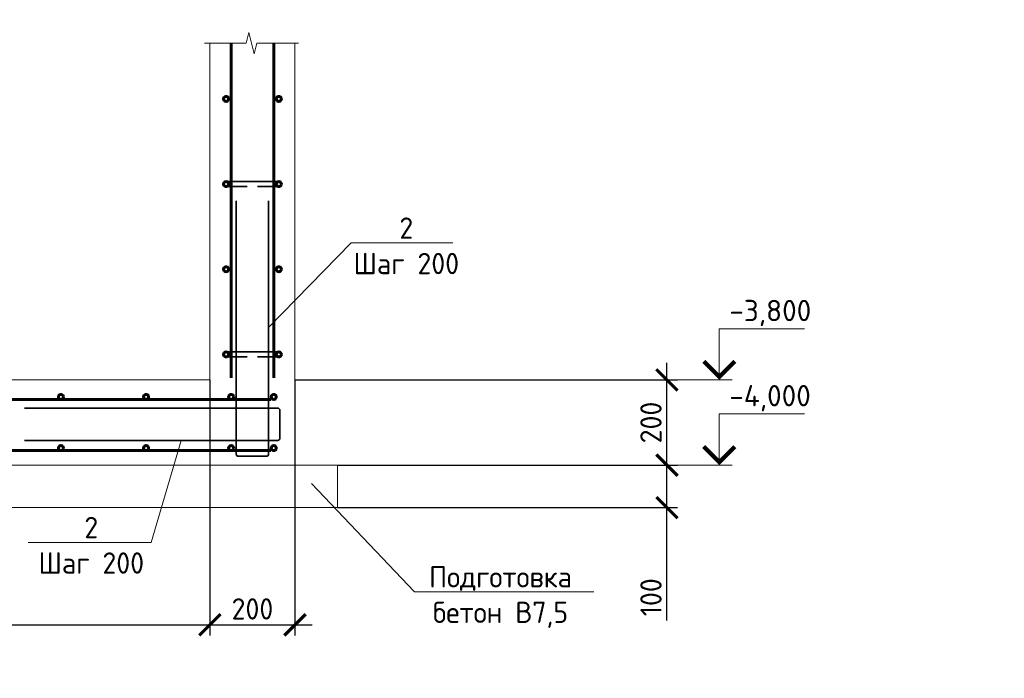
# Model space of a CAD drawing. Header units: millimetres. Extents: x 130535 to 3472113, y -231620 to 121434.
# Tile 95 of 133: x 620820 to 632387, y -6974 to 761. Entities that reach past the tile are written whole.
import ezdxf
from ezdxf import colors
from ezdxf.entities.mleader import LeaderData, LeaderLine
from ezdxf.math import Vec2, Vec3

# ---------------------------------------------------------------- set-up
doc = ezdxf.new("R2010")
doc.units = ezdxf.units.MM
doc.layers.get('DEFPOINTS').update_dxf_attribs({"color": 1, "lineweight": 0})
for name, color, linetype, lineweight in [('Основная 0.35', 200, 'Continuous', 35), ('Основная 0.60', 142, 'Continuous', 60), ('РАЗМЕРЫ', 1, 'Continuous', 9), ('Разрез жилая часть$0$Отметки', 1, 'Continuous', 20), ('Символы 0.20', 1, 'Continuous', 20), ('Текст 0.25', 82, 'Continuous', 25), ('Тонкая', 81, 'Continuous', 20), ('Тонкая 0.20', 30, 'Continuous', 20)]:
    doc.layers.add(name, color=color, linetype=linetype, lineweight=lineweight)
doc.styles.add('GOST-2.304_Type-B', font='GOST_Common.ttf')
doc.styles.add('ГОСТ', font='isocpeur.TTF')
doc.dimstyles.new('СПДС', dxfattribs={"dimscale": 100, "dimtxt": 2.5, "dimasz": 2.5, "dimexe": 1.25, "dimexo": 0, "dimtad": 1, "dimdec": 0, "dimtxsty": 'GOST-2.304_Type-B', "dimblk": 'ARCHTICK', "dimcen": 2.5, "dimdle": 2, "dimadec": 0, "dimazin": 2, "dimtfac": 0.75, "dimtdec": 0, "dimtmove": 1, "dimatfit": 3, "dimfxl": 1, "dimtolj": 1, "dimarcsym": 1})

# ---------------------------------------------------------------- blocks, each defined once
blk = doc.blocks.new('_None')
blk = doc.blocks.new('_ArchTick')
at = {"color": 0, "linetype": 'ByBlock', "const_width": 0.15}
blk.add_lwpolyline([(-0.5, -0.5), (0.5, 0.5)], dxfattribs=at)
blk = doc.blocks.new('*D336')
at = {"layer": 'DEFPOINTS', "color": 0, "linetype": 'Continuous', "lineweight": 0, "transparency": 16777216}
for p in [(623054, -3470), (617704, -4961), (623054, -6346)]:
    blk.add_point(p, dxfattribs=at)
at = {"layer": 'РАЗМЕРЫ', "color": 0, "linetype": 'Continuous', "lineweight": -2, "transparency": 16777216}
for p, q in [((623054, -3470), (623054, -6471)), ((617704, -4961), (617704, -6471)), ((617504, -6346), (623254, -6346))]:
    blk.add_line(p, q, dxfattribs=at)
at = {"layer": 'РАЗМЕРЫ', "color": 0, "linetype": 'Continuous', "lineweight": -2, "transparency": 16777216, "xscale": 250, "yscale": 250, "zscale": 250, "rotation": 180}
blk.add_blockref('_ArchTick', (617704, -6346), dxfattribs=at)
at = {"layer": 'РАЗМЕРЫ', "color": 0, "linetype": 'Continuous', "lineweight": -2, "transparency": 16777216, "xscale": 250, "yscale": 250, "zscale": 250}
blk.add_blockref('_ArchTick', (623054, -6346), dxfattribs=at)
at = {"layer": 'РАЗМЕРЫ', "color": 0, "linetype": 'Continuous', "lineweight": 0, "transparency": 16777216, "insert": (620379, -6159), "char_height": 250, "attachment_point": 5, "style": 'GOST-2.304_Type-B'}
blk.add_mtext('\\A1;1070', dxfattribs=at)
blk = doc.blocks.new('*D337')
at = {"layer": 'DEFPOINTS', "color": 0, "linetype": 'Continuous', "lineweight": 0, "transparency": 16777216}
for p in [(623054, -3470), (624054, -3470), (624054, -6346)]:
    blk.add_point(p, dxfattribs=at)
at = {"layer": 'РАЗМЕРЫ', "color": 0, "linetype": 'Continuous', "lineweight": -2, "transparency": 16777216}
for p, q in [((623054, -3470), (623054, -6471)), ((624054, -3470), (624054, -6471)), ((622854, -6346), (624254, -6346))]:
    blk.add_line(p, q, dxfattribs=at)
at = {"layer": 'РАЗМЕРЫ', "color": 0, "linetype": 'Continuous', "lineweight": -2, "transparency": 16777216, "xscale": 250, "yscale": 250, "zscale": 250, "rotation": 180}
blk.add_blockref('_ArchTick', (623054, -6346), dxfattribs=at)
at = {"layer": 'РАЗМЕРЫ', "color": 0, "linetype": 'Continuous', "lineweight": -2, "transparency": 16777216, "xscale": 250, "yscale": 250, "zscale": 250}
blk.add_blockref('_ArchTick', (624054, -6346), dxfattribs=at)
at = {"layer": 'РАЗМЕРЫ', "color": 0, "linetype": 'Continuous', "lineweight": 0, "transparency": 16777216, "insert": (623554, -6159), "char_height": 250, "attachment_point": 5, "style": 'GOST-2.304_Type-B'}
blk.add_mtext('\\A1;200', dxfattribs=at)
blk = doc.blocks.new('*D338')
at = {"layer": 'DEFPOINTS', "color": 0, "linetype": 'Continuous', "lineweight": 0, "transparency": 16777216}
for p in [(624554, -4470), (628424, -4470), (624554, -4970)]:
    blk.add_point(p, dxfattribs=at)
at = {"layer": 'РАЗМЕРЫ', "color": 0, "linetype": 'Continuous', "lineweight": -2, "transparency": 16777216}
for p, q in [((628424, -5170), (628424, -4270)), ((624554, -4470), (628549, -4470)), ((624554, -4970), (628549, -4970)), ((628424, -6297), (628424, -4970))]:
    blk.add_line(p, q, dxfattribs=at)
at = {"layer": 'РАЗМЕРЫ', "color": 0, "linetype": 'Continuous', "lineweight": -2, "transparency": 16777216, "xscale": 250, "yscale": 250, "zscale": 250}
for p, rotation in [((628424, -4470), 90), ((628424, -4970), 270)]:
    blk.add_blockref('_ArchTick', p, dxfattribs=dict(at, rotation=rotation))
at = {"layer": 'РАЗМЕРЫ', "color": 0, "linetype": 'Continuous', "lineweight": 0, "transparency": 16777216, "insert": (628236, -6022), "char_height": 250, "attachment_point": 5, "rotation": 90, "style": 'GOST-2.304_Type-B'}
blk.add_mtext('\\A1;100', dxfattribs=at)
blk = doc.blocks.new('*D339')
at = {"layer": 'DEFPOINTS', "color": 0, "linetype": 'Continuous', "lineweight": 0, "transparency": 16777216}
for p in [(624054, -3470), (628424, -3470), (624554, -4470)]:
    blk.add_point(p, dxfattribs=at)
at = {"layer": 'РАЗМЕРЫ', "color": 0, "linetype": 'Continuous', "lineweight": -2, "transparency": 16777216}
for p, q in [((628424, -4670), (628424, -3270)), ((624054, -3470), (628549, -3470)), ((624554, -4470), (628549, -4470))]:
    blk.add_line(p, q, dxfattribs=at)
at = {"layer": 'РАЗМЕРЫ', "color": 0, "linetype": 'Continuous', "lineweight": -2, "transparency": 16777216, "xscale": 250, "yscale": 250, "zscale": 250}
for p, rotation in [((628424, -3470), 90), ((628424, -4470), 270)]:
    blk.add_blockref('_ArchTick', p, dxfattribs=dict(at, rotation=rotation))
at = {"layer": 'РАЗМЕРЫ', "color": 0, "linetype": 'Continuous', "lineweight": 0, "transparency": 16777216, "insert": (628236, -3970), "char_height": 250, "attachment_point": 5, "rotation": 90, "style": 'GOST-2.304_Type-B'}
blk.add_mtext('\\A1;200', dxfattribs=at)

msp = doc.modelspace()

# ---------------------------------------------------------------- linework, layer by layer
at = {"layer": 'Основная 0.35'}
for p, q in [((623863.9, -1139.8), (623243.9, -1139.8)), ((623243.9, -1199.8), (623493.9, -1199.8)), ((623863.9, -1199.8), (623613.9, -1199.8)), ((623863.9, -3139.8), (623243.9, -3139.8)), ((623243.9, -3199.8), (623493.9, -3199.8)), ((623863.9, -3199.8), (623613.9, -3199.8))]:
    msp.add_line(p, q, dxfattribs=at)
for points in [[(623743.9, -1366.7), (623743.9, -4341.7, -0.4142136), (623718.9, -4366.7), (623388.9, -4366.7, -0.4142136), (623363.9, -4341.7), (623363.9, -1366.7)], [(620876.4, -3800.3), (623851.4, -3800.3, -0.4142136), (623876.4, -3825.3), (623876.4, -4155.3, -0.4142136), (623851.4, -4180.3), (620876.4, -4180.3)]]:
    msp.add_lwpolyline(points, format="xyb", dxfattribs=at)
for centre, start, end in [((623243.9, -1169.8), 90, 270), ((623863.9, -1169.8), 270, 90), ((623243.9, -3169.8), 90, 270), ((623863.9, -3169.8), 270, 90)]:
    msp.add_arc(centre, 30, start, end, dxfattribs=at)
at = {"layer": 'Основная 0.60'}
for p, q in [((623303.9, -3444.8), (623303.9, 485.7)), ((623803.9, -3444.8), (623803.9, 485.7)), ((623770.2, -3699.8), (617828.9, -3699.8)), ((623770.2, -4299.8), (617828.9, -4299.8))]:
    msp.add_line(p, q, dxfattribs=at)
for centre in [(623243.9, -169.8), (623863.9, -169.8), (623243.9, -1169.8), (623863.9, -1169.8), (623243.9, -2169.8), (623863.9, -2169.8), (623243.9, -3169.8), (623863.9, -3169.8), (621303.9, -3669.8), (622303.9, -3669.8), (623303.9, -3669.8), (623803.9, -3669.8), (621303.9, -4269.8), (622303.9, -4269.8), (623303.9, -4269.8), (623803.9, -4269.8)]:
    msp.add_circle(centre, 30, dxfattribs=at)
at = {"layer": 'РАЗМЕРЫ', "linetype": 'Continuous', "lineweight": 0}
msp.add_line((624714.6, -1861.1), (623743.9, -2854.2), dxfattribs=at)
at = {"layer": 'РАЗМЕРЫ', "color": 3, "linetype": 'Continuous', "lineweight": 0}
msp.add_line((626852.3, -4469.8), (629038.9, -4469.8), dxfattribs=at)
at = {"layer": 'Символы 0.20', "color": 1, "linetype": 'Continuous', "lineweight": 20, "ltscale": 100}
for p, q in [((629038.9, -2869.8), (630038.9, -2869.8)), ((628172.8, -3469.8), (629038.9, -3469.8)), ((629038.9, -3869.8), (630038.9, -3869.8))]:
    msp.add_line(p, q, dxfattribs=at)
at = {"layer": 'Символы 0.20', "color": 1, "linetype": 'Continuous', "lineweight": 20, "ltscale": 10000}
for p, q in [((629188.9, -3469.8), (628888.9, -3469.8)), ((629188.9, -4469.8), (628888.9, -4469.8))]:
    msp.add_line(p, q, dxfattribs=at)
at = {"layer": 'Символы 0.20'}
msp.add_lwpolyline([(624714.6, -1861.1), (625909.2, -1861.1)], dxfattribs=at)
at = {"layer": 'Символы 0.20', "color": 1, "linetype": 'Continuous', "lineweight": 20, "ltscale": 10000}
for points in [[(629038.9, -3469.8), (629038.9, -2869.8)], [(629038.9, -4469.8), (629038.9, -3869.8)]]:
    msp.add_lwpolyline(points, dxfattribs=at)
at = {"layer": 'Символы 0.20', "color": 1, "linetype": 'Continuous', "lineweight": 20, "ltscale": 10000, "const_width": 50}
for points in [[(628856.5, -3252.1), (629038.9, -3434.4), (629221.2, -3252.1)], [(628856.5, -4252.1), (629038.9, -4434.4), (629221.2, -4252.1)]]:
    msp.add_lwpolyline(points, dxfattribs=at)
at = {"layer": 'Тонкая'}
msp.add_lwpolyline([(622991.4, 485.7), (623066.4, 485.7), (623481.2, 485.7), (623512.4, 610.7), (623574.9, 360.7), (623606.2, 485.7), (624020.9, 485.7), (624095.9, 485.7)], dxfattribs=at)
at = {"layer": 'Тонкая 0.20'}
for p, q in [((623053.9, -3469.8), (623053.9, 485.7)), ((623053.9, -3444.8), (623053.9, 485.7)), ((624053.9, 485.7), (624053.9, -3444.8)), ((624053.9, 485.7), (624053.9, -4469.8)), ((617703.9, -3469.8), (623053.9, -3469.8)), ((624553.9, -4469.8), (617703.9, -4469.8)), ((624553.9, -4469.8), (624553.9, -4969.8)), ((625553.9, -4469.8), (626053.9, -4469.8)), ((624553.9, -4969.8), (617703.9, -4969.8))]:
    msp.add_line(p, q, dxfattribs=at)

# ---------------------------------------------------------------- texts
at = {"insert": (153574.3, 18462.6), "char_height": 330, "attachment_point": 1, "style": 'ГОСТ'}
msp.add_mtext_dynamic_manual_height_columns('\\pi10055.14148;{\\H1.5152x;\\P\\pi7542.56108;Общие указания\\P\\pi1650;}1.^IРабочая документация разработана в соответствии с заданием на проектирование, требованиями действующих технических регламентов, стандартов, сводов правил и других документов, содержащих установленные требования.\\P2.^IРабочая документация выполнена в соответствии со следующими нормативными и техническими документами:\\P-^IСП 20.13330.2016 "Нагрузки и Воздействия";\\P-^IСП 63.13330.2012 "Бетонные и железобетонные конструкции. Основные положения";\\P-^IСП 22.13330.2016 "Основания зданий и сооружений";\\P-^IСП 45.13330.2012 "Земляные сооружения, основания и фундаменты".\\P3.   За относительную отметку 0,000 принята отметка чистого пола первого этажа.\\P4.^IПеречень видов работ, для которых необходимо составлять акты освидетельствования скрытых работ:\\P-^Iармирование конструкций;\\P-^Iосвидетельствование опалубки перед бетонированием;\\P-^Iвыполнение сварочных работ;\\P-^Iотбор контрольных проб бетона;\\P-^Iсоответствие законченных железобетонных конструкций проекту с отображением качества работ;\\P-^Iустройство монолитных конструкций, выполняемых в зимнее время;  \\P\\pi0;        -    устройство гидроизоляции;\\P\\pi1650;-^Iуплотнение грунтов и обратную засыпку.\\PЗапрещается выполнение последующих работ при отсутствии актов освидетельствования предшествующих скрытых работ во всех случаях.\\P\\pi0;        5. Проект рассчитан на производство работ в период положительных температур. В случае выполнения работ при отрицательных температурах необходимо выполнять требования СНиП часть 3 по производству работ и ППР.\\P        6. При минимальной температуре воздуха до минус 15°С допускается:\\P\\pi1650;-выдерживание бетона в конструкции методом термоса, при предварительном разогреве бетонной смеси;\\P -форсированный электроразогрев бетона в конструкции с повторным уплотнением.\\PПри минимальной температуре воздуха до минус 25°С допускается:\\P -обогрев бетона в греющей опалубке с помощью низкотемпературных электронагревателей;\\P -электродный сквозной прогрев бетона;\\P -электрообогрев с помощью греющего провода.', width=18460.283, gutter_width=5800, heights=[33815.2], dxfattribs=at)
at = {"layer": 'Разрез жилая часть$0$Отметки', "linetype": 'Continuous', "lineweight": 25, "ltscale": 100, "style": 'ГОСТ'}
for s, p in [('-3,800', (629156.4, -2779.8)), ('-4,000', (629156.4, -3779.8))]:
    msp.add_text(s, height=250, dxfattribs=at).set_placement(p)
at = {"layer": 'Символы 0.20', "insert": (625361.7, -1561.1), "char_height": 250, "attachment_point": 2, "style": 'GOST-2.304_Type-B'}
msp.add_mtext('2\\PШаг 200', dxfattribs=at)
at = {"layer": 'Текст 0.25', "char_height": 250, "attachment_point": 1, "style": 'GOST-2.304_Type-B'}
for s, insert in [('\\pi750;1 Обратную засыпку пазух выполнять непучинистым, ненабухающим грунтом без органических включений с проливкой водой слоями не более 20 см с уплотнением грунта до коэффициента уплотнения 0,95.\\P2 При производстве земляных работ не допускать ухудшения свойств грунтов и качества подготовленного основания вследствие замачивания, промерзания, размыва, повреждения механизмами и транспортом.\\P3 Поз. 5 установить на хим. анкер BIT 200 (EASY FIX DIT-200) или аналог. Анкеровка выполняется в теле стен и в теле плиты по всей длине с шагом 400 мм.\\P4 При изготовлении пространственных арматурных каркасов соединение стержней выполнять при помощи вязальной проволоки. \\P5 Поз. 4 установить в шахматном порядке.\\P6 Выполнить обмазочную гидроизоляцию всех поверхностей, соприкасающихся с грунтом, горячим битумом за 2 раза.', (451078.6, 4816.9)), ('\\pi750;1 Обратную засыпку пазух выполнять непучинистым, ненабухающим грунтом без органических включений с проливкой водой слоями не более 20 см с уплотнением грунта до коэффициента уплотнения 0,95.\\P2 При производстве земляных работ не допускать ухудшения свойств грунтов и качества подготовленного основания вследствие замачивания, промерзания, размыва, повреждения механизмами и транспортом.\\P3 Поз. 5 установить на хим. анкер BIT 200 (EASY FIX DIT-200) или аналог. Анкеровка выполняется в теле стен, ступеней и в теле плиты по всей длине с шагом 400 мм.\\P4 При изготовлении пространственных арматурных каркасов соединение стержней выполнять при помощи вязальной проволоки. \\P5 Поз. 4 установить в шахматном порядке.\\P6 Выполнить обмазочную гидроизоляцию всех поверхностей, соприкасающихся с грунтом, горячим битумом за 2 раза.\\P7 Поз. 2 выполняется в теле стен, ступеней и в теле плиты по всей длине с шагом 200 мм', (515636.1, 4816.9)), ('\\pi750;1 Обратную засыпку пазух выполнять непучинистым, ненабухающим грунтом без органических включений с проливкой водой слоями не более 20 см с уплотнением грунта до коэффициента уплотнения 0,95.\\P2 При производстве земляных работ не допускать ухудшения свойств грунтов и качества подготовленного основания вследствие замачивания, промерзания, размыва, повреждения механизмами и транспортом.\\P3 Поз. 5 установить на хим. анкер BIT 200 (EASY FIX DIT-200) или аналог. Анкеровка выполняется в теле стен, ступеней и в теле плиты по всей длине с шагом 400 мм.\\P4 При изготовлении пространственных арматурных каркасов соединение стержней выполнять при помощи вязальной проволоки. \\P5 Поз. 4 установить в шахматном порядке.\\P6 Выполнить обмазочную гидроизоляцию всех поверхностей, соприкасающихся с грунтом, горячим битумом за 2 раза.\\P7 Поз. 2 выполняется в теле стен, ступеней и в теле плиты по всей длине с шагом 200 мм', (580193.7, 4816.9))]:
    msp.add_mtext_dynamic_manual_height_columns(s, width=17507.725, gutter_width=1250, heights=[0], dxfattribs=dict(at, insert=insert))

# ---------------------------------------------------------------- dimensions: what is measured, and where the dimension line sits
at = {"layer": 'РАЗМЕРЫ', "color": 3, "linetype": 'Continuous', "lineweight": 0}
for base, p1, p2, angle, picture, middle in [((628423.7, -3469.8), (624553.9, -4469.8), (624053.9, -3469.8), 90, '*D339', (628236.2, -3969.8)), ((623053.9, -6346.2), (617703.9, -4960.5), (623053.9, -3469.8), 180, '*D336', (620378.9, -6158.7)), ((624053.9, -6346.2), (623053.9, -3469.8), (624053.9, -3469.8), 180, '*D337', (623553.9, -6158.7))]:
    dim = msp.add_linear_dim(base=base, p1=p1, p2=p2, angle=angle, dimstyle='СПДС', override={"dimlfac": 0.2}, dxfattribs=at)
    dim.commit()
    dim.dimension.update_dxf_attribs({"geometry": picture, "text_midpoint": middle})
dim = msp.add_linear_dim(base=(628423.7, -4469.8), p1=(624553.9, -4969.8), p2=(624553.9, -4469.8), angle=90, dimstyle='СПДС', override={"dimlfac": 0.2}, dxfattribs=at)
dim.commit()
dim.dimension.update_dxf_attribs({"geometry": '*D338', "text_midpoint": (628667.7, -6022.1), "dimtype": 160})

# ---------------------------------------------------------------- leaders
at = {"layer": 'Символы 0.20'}
ml = msp.add_multileader_mtext('Standard', dxfattribs=at)
ml.set_content('2\\PШаг 200', color=256, style='GOST-2.304_Type-B')
ml.set_leader_properties(color=256, linetype='ByLayer', lineweight=-1)
ml.set_arrow_properties(name='NONE')
ml.build(insert=Vec2(0, 0))
ml.multileader.update_dxf_attribs({"text_left_attachment_type": 6, "text_right_attachment_type": 6, "dogleg_length": 1, "arrow_head_size": 18, "scale": 20})
ctx = ml.context
ctx.base_point, ctx.scale, ctx.char_height, ctx.arrow_head_size, ctx.landing_gap_size, ctx.plane_origin = Vec3(621059.1, -5378.4), 20, 250, 18, 9, Vec3(614319.5, 4.9)
ctx.left_attachment, ctx.right_attachment, ctx.text_align_type = 6, 6, 1
notes = []
notes.append((ctx, [(1, (1, 1, 0), (622362.7, -5378.4), (-1, 0), 100, [(0, [(622715.8, -4180.3)], 0, [])])]))
ctx.mtext.insert, ctx.mtext.alignment, ctx.mtext.flow_direction = Vec3(621660.9, -5078.4), 2, 5
ml = msp.add_multileader_mtext('Standard', dxfattribs=at)
ml.set_content('Подготовка\\Pбетон В7,5', color=256, style='GOST-2.304_Type-B')
ml.set_leader_properties(color=256, linetype='ByLayer', lineweight=-1)
ml.set_arrow_properties(name='NONE')
ml.build(insert=Vec2(0, 0))
ml.multileader.update_dxf_attribs({"text_left_attachment_type": 6, "text_right_attachment_type": 6, "dogleg_length": 1, "arrow_head_size": 18, "scale": 20})
ctx = ml.context
ctx.base_point, ctx.scale, ctx.char_height, ctx.arrow_head_size, ctx.landing_gap_size, ctx.plane_origin = Vec3(625559.6, -5957.4), 20, 250, 18, 9, Vec3(622612.8, -1938.2)
ctx.left_attachment, ctx.right_attachment, ctx.text_align_type = 6, 6, 1
notes.append((ctx, [(1, (1, 1, 0), (625459.6, -5957.4), (1, 0), 100, [(0, [(624249.5, -4687)], 0, [])])]))
ctx.mtext.insert, ctx.mtext.alignment, ctx.mtext.flow_direction = Vec3(626468.6, -5657.4), 2, 5
for ctx, leaders in notes:
    for number, flags, end, landing, length, lines in leaders:
        leader = LeaderData()
        leader.index, (leader.has_last_leader_line, leader.has_dogleg_vector, leader.attachment_direction) = number, flags
        leader.last_leader_point, leader.dogleg_vector, leader.dogleg_length = Vec3(end), Vec3(landing), length
        for number, points, colour, breaks in lines:
            line = LeaderLine()
            line.index, line.vertices, line.color, line.breaks = number, Vec3.list(points), colors.encode_raw_color(colour), breaks
            leader.lines.append(line)
        ctx.leaders.append(leader)

doc.saveas('drawing.dxf')
